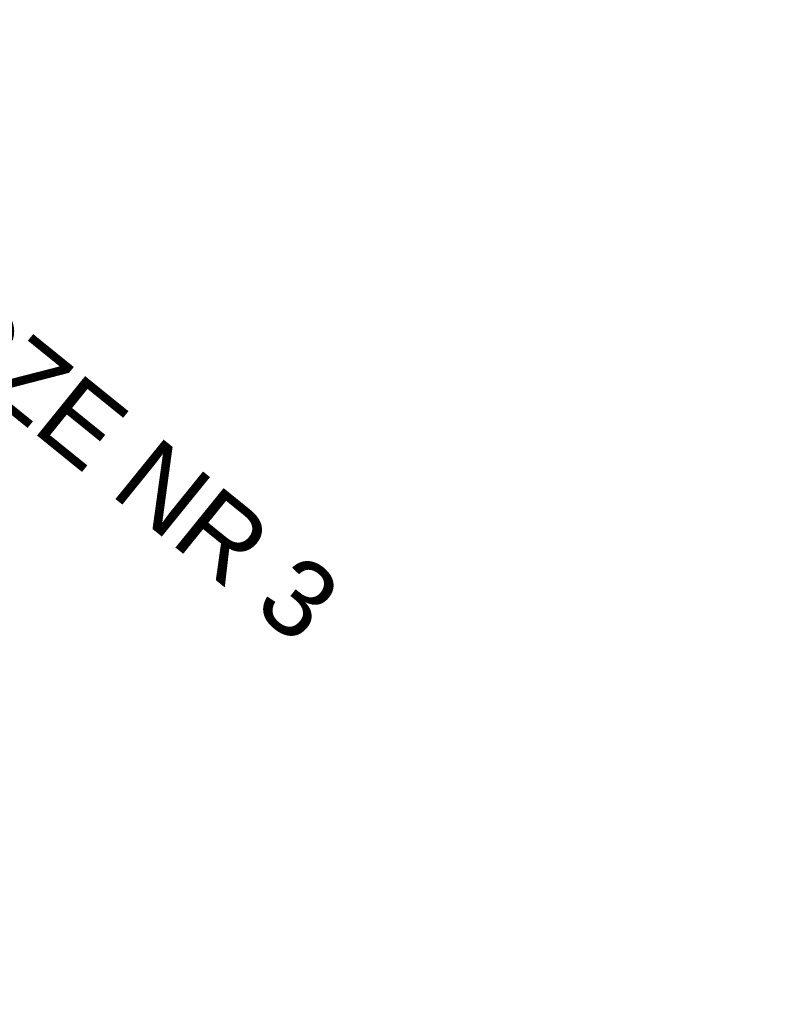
# Model space of a CAD drawing. Header units: metres. Extents: x 7529682 to 7533711, y 5721195 to 5727842.
# Tile 89 of 232: x 7531303 to 7531323, y 5724893 to 5724919. Entities that reach past the tile are written whole.
import ezdxf
from ezdxf import colors
from ezdxf.entities.mleader import LeaderData, LeaderLine
from ezdxf.math import Vec2, Vec3

# ---------------------------------------------------------------- set-up
doc = ezdxf.new("R2010")
doc.units = ezdxf.units.M
doc.layers.add('Sieci-EN-opisy', color=4, linetype='Continuous', lineweight=30, plot=False)
doc.styles.get("Standard").update_dxf_attribs({"font": 'arial.ttf'})

msp = doc.modelspace()

# ---------------------------------------------------------------- leaders
at = {"layer": 'Sieci-EN-opisy'}
ml = msp.add_multileader_mtext('Standard', dxfattribs=at)
ml.set_content('PRZYŁĄCZE NR 3', color=256)
ml.set_leader_properties()
ml.build(insert=Vec2(0, 0))
ml.multileader.update_dxf_attribs({"text_right_attachment_type": 6, "dogleg_length": 0.36, "arrow_head_size": 2})
ctx = ml.context
ctx.base_point, ctx.char_height, ctx.arrow_head_size, ctx.landing_gap_size, ctx.plane_origin, ctx.plane_x_axis, ctx.plane_y_axis = Vec3(7531291.967, 5724918.798), 2, 2, 1, Vec3(7531276.49, 5724905.052), Vec3(0.777251, -0.629191), Vec3(0.629191, 0.777251)
ctx.right_attachment = 6
notes = []
notes.append((ctx, [(0, (1, 1, 0), (7531291.827, 5724918.911), (0.777251, -0.629191), 0.18, [(0, [(7531246.084, 5724903.729)], 0, [])])]))
ctx.mtext.insert, ctx.mtext.text_direction, ctx.mtext.rotation, ctx.mtext.width, ctx.mtext.defined_height, ctx.mtext.flow_direction = Vec3(7531293.569, 5724919.187), Vec3(0.777251, -0.629191), 5.602673, 37.70074, 33.709, 5
for ctx, leaders in notes:
    for number, flags, end, landing, length, lines in leaders:
        leader = LeaderData()
        leader.index, (leader.has_last_leader_line, leader.has_dogleg_vector, leader.attachment_direction) = number, flags
        leader.last_leader_point, leader.dogleg_vector, leader.dogleg_length = Vec3(end), Vec3(landing), length
        for number, points, colour, breaks in lines:
            line = LeaderLine()
            line.index, line.vertices, line.color, line.breaks = number, Vec3.list(points), colors.encode_raw_color(colour), breaks
            leader.lines.append(line)
        ctx.leaders.append(leader)

doc.saveas('drawing.dxf')
